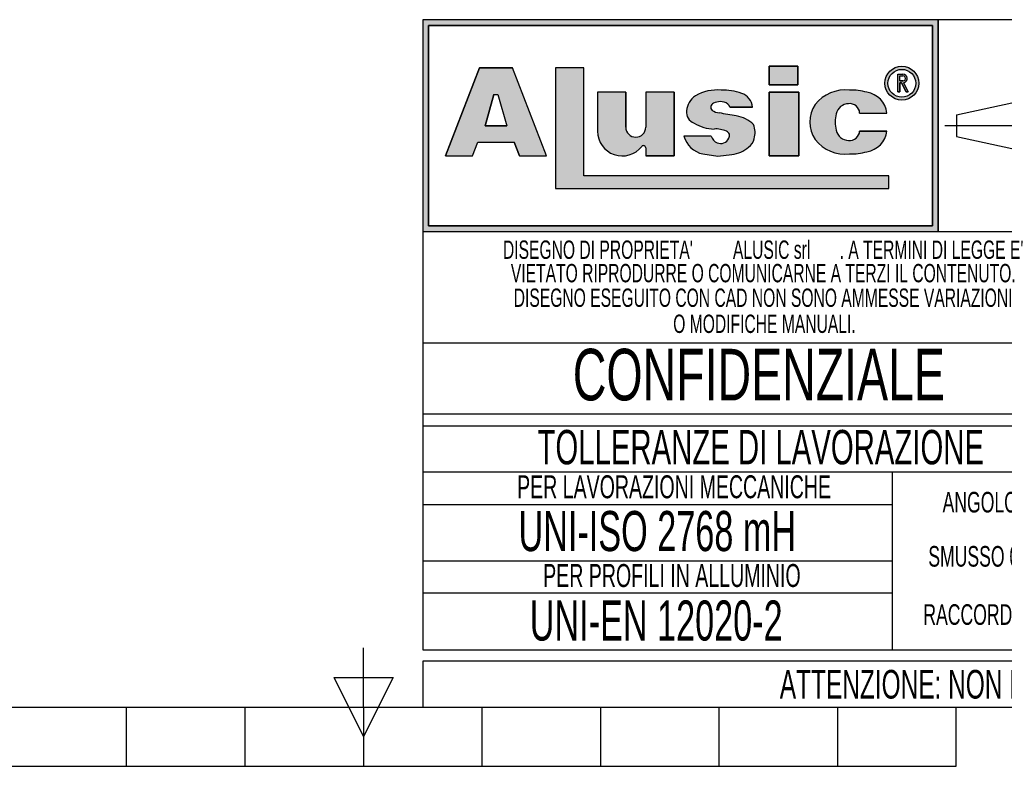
# Model space of a CAD drawing. Header units: millimetres. Extents: x 0 to 420, y 0 to 297.
# Tile 7 of 56: x 180 to 266, y 0 to 65. Entities that reach past the tile are written whole.
import ezdxf
from ezdxf.enums import TextEntityAlignment as Align

# ---------------------------------------------------------------- set-up
doc = ezdxf.new("R2010")
doc.units = ezdxf.units.MM
doc.linetypes.add('CENTERX2', pattern=[20.319999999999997, 12.7, -2.54, 2.54, -2.54])
doc.layers.add('CARTIGLIO', color=140, linetype='Continuous')
doc.styles.add('SLDTEXTSTYLE0', font='TXT', dxfattribs={"width": 0.6382978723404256})
doc.styles.add('SLDTEXTSTYLE1', font='TXT', dxfattribs={"width": 0.675})

# ---------------------------------------------------------------- blocks, each defined once
blk = doc.blocks.new('SW_NOTE_0_1')
at = {"layer": 'CARTIGLIO', "color": 0, "insert": (85.40558510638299, 3.222669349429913), "char_height": 2.5, "attachment_point": 2, "style": 'SLDTEXTSTYLE0'}
blk.add_mtext("ATTENZIONE: NON INTERPRETARE IL DISEGNO. IN CASO DI QUOTE MANCANTI O POCO CHIARE CONSULTARE L'UFFICIO TECNICO", dxfattribs=at)
blk = doc.blocks.new('SW_NOTE_0_14')
at = {"layer": 'CARTIGLIO', "color": 0, "insert": (6.67819148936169, 2.320321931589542), "char_height": 1.8, "attachment_point": 2, "style": 'SLDTEXTSTYLE0'}
blk.add_mtext("ANGOLO ±10'", dxfattribs=at)
blk = doc.blocks.new('SW_NOTE_0_15')
at = {"layer": 'CARTIGLIO', "color": 0, "insert": (23.93617021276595, 3.867203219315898), "char_height": 3, "attachment_point": 2, "style": 'SLDTEXTSTYLE0'}
blk.add_mtext('TOLLERANZE DI LAVORAZIONE', dxfattribs=at)
blk = doc.blocks.new('SW_NOTE_0_16')
at = {"layer": 'CARTIGLIO', "color": 0, "insert": (21.07265624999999, 5.800804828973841), "char_height": 4.500000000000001, "attachment_point": 2, "style": 'SLDTEXTSTYLE1'}
blk.add_mtext('CONFIDENZIALE', dxfattribs=at)
blk = doc.blocks.new('SW_NOTE_0_17')
at = {"layer": 'CARTIGLIO', "color": 0, "insert": (28.04255319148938, 2.062508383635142), "char_height": 1.6, "attachment_point": 2, "style": 'SLDTEXTSTYLE0'}
blk.add_mtext('DISEGNO ESEGUITO CON CAD NON SONO AMMESSE VARIAZIONI', dxfattribs=at)
blk = doc.blocks.new('SW_NOTE_0_18')
at = {"layer": 'CARTIGLIO', "color": 0, "insert": (27.3404255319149, 2.062508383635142), "char_height": 1.6, "attachment_point": 2, "style": 'SLDTEXTSTYLE0'}
blk.add_mtext('VIETATO RIPRODURRE O COMUNICARNE A TERZI IL CONTENUTO.', dxfattribs=at)
blk = doc.blocks.new('SW_NOTE_0_19')
at = {"layer": 'CARTIGLIO', "color": 0, "insert": (7.587765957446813, 2.320321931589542), "char_height": 1.8, "attachment_point": 2, "style": 'SLDTEXTSTYLE0'}
blk.add_mtext('SMUSSO 0.5x45°', dxfattribs=at)
blk = doc.blocks.new('SW_NOTE_0_20')
at = {"layer": 'CARTIGLIO', "color": 0, "insert": (10.40425531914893, 2.062508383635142), "char_height": 1.6, "attachment_point": 2, "style": 'SLDTEXTSTYLE0'}
blk.add_mtext('O MODIFICHE MANUALI.', dxfattribs=at)
blk = doc.blocks.new('SW_NOTE_0_21')
at = {"layer": 'CARTIGLIO', "color": 0, "char_height": 1.6, "attachment_point": 2, "style": 'SLDTEXTSTYLE0'}
for s, insert in [("DISEGNO DI PROPRIETA'", (10.27659574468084, 2.062508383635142)), ('ALUSIC srl', (25.45120500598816, 2.062508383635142)), (". A TERMINI DI LEGGE E'", (39.41078027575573, 2.062508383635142))]:
    blk.add_mtext(s, dxfattribs=dict(at, insert=insert))
blk = doc.blocks.new('SW_NOTE_0_22')
at = {"layer": 'CARTIGLIO', "color": 0, "insert": (8.569148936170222, 2.320321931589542), "char_height": 1.8, "attachment_point": 2, "style": 'SLDTEXTSTYLE0'}
blk.add_mtext('RACCORDO R 0.5', dxfattribs=at)
blk = doc.blocks.new('SW_NOTE_0_23')
at = {"layer": 'CARTIGLIO', "color": 0, "insert": (18.30319148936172, 2.578135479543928), "char_height": 2, "attachment_point": 2, "style": 'SLDTEXTSTYLE0'}
blk.add_mtext('PER LAVORAZIONI MECCANICHE', dxfattribs=at)
blk = doc.blocks.new('SW_NOTE_0_24')
at = {"layer": 'CARTIGLIO', "color": 0, "insert": (15.68484042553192, 4.511737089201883), "char_height": 3.5, "attachment_point": 2, "style": 'SLDTEXTSTYLE0'}
blk.add_mtext('UNI-ISO 2768 mH', dxfattribs=at)
blk = doc.blocks.new('SW_NOTE_0_25')
at = {"layer": 'CARTIGLIO', "color": 0, "insert": (13.85638297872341, 2.578135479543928), "char_height": 2, "attachment_point": 2, "style": 'SLDTEXTSTYLE0'}
blk.add_mtext('PER PROFILI IN ALLUMINIO', dxfattribs=at)
blk = doc.blocks.new('SW_NOTE_0_26')
at = {"layer": 'CARTIGLIO', "color": 0, "insert": (14.05585106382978, 4.511737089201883), "char_height": 3.5, "attachment_point": 2, "style": 'SLDTEXTSTYLE0'}
blk.add_mtext('UNI-EN 12020-2', dxfattribs=at)
blk = doc.blocks.new('Cartiglio ALUSIC')
at = {"layer": 'CARTIGLIO'}
h = blk.add_hatch(color=256, dxfattribs=at)
h.paths.add_polyline_path([(113.971100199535, 149.9990413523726), (113.971100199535, 131.4990413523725), (158.971100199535, 131.4990413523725), (158.971100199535, 149.9990413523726)], flags=0)
h.paths.add_polyline_path([(114.471100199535, 131.9990413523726), (114.471100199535, 149.4990413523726), (158.471100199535, 149.4990413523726), (158.471100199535, 131.9990413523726)], flags=0)
h = blk.add_hatch(color=256, dxfattribs=at)
h.paths.add_polyline_path([(118.292263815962, 138.1064632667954), (118.7611454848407, 139.3206628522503), (121.9303757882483, 139.3206628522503), (122.3992574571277, 138.1064632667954), (124.7510688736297, 138.1064632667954), (121.7833115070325, 145.7916640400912), (118.9082097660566, 145.7916640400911), (115.9404523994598, 138.1064632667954)], flags=0)
h.paths.add_polyline_path([(119.3961687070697, 140.7216809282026), (120.1708764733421, 143.4547391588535), (120.5206447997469, 143.4547391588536), (121.2953525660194, 140.721680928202)], flags=0)
for points in [[(128.0219401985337, 145.7956943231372), (125.5527056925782, 145.7956943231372), (125.5527056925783, 135.2696801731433), (154.6424359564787, 135.2696801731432), (154.6424359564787, 136.3597302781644), (128.0219401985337, 136.3597302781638)], [(144.2116339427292, 145.9308884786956), (144.2116339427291, 144.3245774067), (146.6985305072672, 144.3245774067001), (146.6985305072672, 145.9308884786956)], [(146.7838932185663, 143.6808359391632), (144.2116339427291, 143.6808359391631), (144.2116339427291, 138.1064632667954), (146.7838932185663, 138.1064632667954)]]:
    blk.add_hatch(color=256, dxfattribs=at).paths.add_polyline_path(points, flags=0)
h = blk.add_hatch(color=256, dxfattribs=at)
edge = h.paths.add_edge_path(flags=0)
edge.add_arc((155.7921827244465, 144.4510199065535), 1.479868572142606, 0, 360)
edge = h.paths.add_edge_path(flags=0)
edge.add_arc((155.7921827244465, 144.4510199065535), 1.214864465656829, 0, 360)
h = blk.add_hatch(color=256, dxfattribs=at)
edge = h.paths.add_edge_path(flags=0)
edge.add_arc((155.8903200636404, 144.8676091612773), 0.3723980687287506, 277.1406326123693, 450.0000000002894)
edge.add_line((155.8903200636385, 145.240007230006), (155.450204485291, 145.240007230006))
edge.add_line((155.450204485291, 145.240007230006), (155.450204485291, 143.6880606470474))
edge.add_line((155.450204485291, 143.6880606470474), (155.605611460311, 143.6880606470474))
edge.add_line((155.605611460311, 143.6880606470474), (155.605611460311, 144.4952110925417))
edge.add_line((155.605611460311, 144.4952110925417), (155.764003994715, 144.4952110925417))
edge.add_line((155.764003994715, 144.4952110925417), (156.171212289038, 143.6880606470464))
edge.add_line((156.171212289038, 143.6880606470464), (156.3452765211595, 143.6880606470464))
edge.add_line((156.3452765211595, 143.6880606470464), (155.9366110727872, 144.4980993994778))
edge = h.paths.add_edge_path(flags=0)
edge.add_line((155.6056114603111, 145.0846002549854), (155.8903200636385, 145.0846002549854))
edge.add_arc((155.8903200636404, 144.8676091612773), 0.2169910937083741, -90.00000000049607, 90.00000000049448, ccw=False)
edge.add_line((155.8903200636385, 144.6506180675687), (155.6056114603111, 144.6506180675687))
edge.add_line((155.6056114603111, 144.6506180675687), (155.6056114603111, 145.0846002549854))
h = blk.add_hatch(color=256, dxfattribs=at)
edge = h.paths.add_edge_path(flags=0)
edge.add_arc((132.5578484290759, 140.6186164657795), 0.8721260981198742, 180, 360, ccw=False)
edge.add_line((131.6857223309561, 140.6186164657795), (131.6857223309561, 143.6808359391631))
edge.add_line((131.6857223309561, 143.6808359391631), (129.2243885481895, 143.6808359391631))
edge.add_line((129.2243885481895, 143.6808359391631), (129.2243885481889, 140.2640777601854))
edge.add_arc((131.3820030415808, 140.2640777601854), 2.157614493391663, 180, 321.9680973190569)
edge.add_arc((133.2350345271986, 138.8146685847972), 0.1949400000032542, 3.751097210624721e-10, 141.9680973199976, ccw=False)
edge.add_line((133.4299745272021, 138.8146685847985), (133.4299745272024, 138.106463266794))
edge.add_line((133.4299745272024, 138.106463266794), (135.91068894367, 138.106463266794))
edge.add_line((135.91068894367, 138.106463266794), (135.9106889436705, 143.6808359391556))
edge.add_line((135.9106889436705, 143.6808359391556), (133.4299745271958, 143.6808359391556))
edge.add_line((133.4299745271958, 143.6808359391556), (133.4299745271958, 140.6186164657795))
h = blk.add_hatch(color=256, dxfattribs=at)
edge = h.paths.add_edge_path(flags=0)
edge.add_line((139.7219511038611, 138.0874905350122), (140.9616140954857, 138.2313935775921))
edge.add_arc((140.6251358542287, 140.9172664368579), 2.706867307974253, 277.1406456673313, 311.0032214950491)
edge.add_arc((141.7459062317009, 139.8536948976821), 1.178212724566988, 303.7868133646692, 347.8980612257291)
edge.add_arc((141.0550130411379, 140.1458147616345), 1.920162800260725, 343.6935231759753, 381.4193527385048)
edge.add_arc((140.9170023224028, 138.8528855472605), 2.77207698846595, 46.00269433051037, 81.25096772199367)
edge.add_arc((133.1604335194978, 99.54681763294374), 42.8338661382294, 78.993004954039, 81.01866969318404)
edge.add_arc((140.0875549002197, 143.5111497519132), 1.672976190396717, 238.77709912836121, 261.74465207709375, ccw=False)
edge.add_arc((139.511171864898, 142.3534770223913), 0.3988810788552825, 114.64010585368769, 223.1865854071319, ccw=False)
edge.add_arc((139.9292750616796, 141.471492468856), 1.374925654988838, 90.51660503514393, 115.15343256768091, ccw=False)
edge.add_arc((139.978971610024, 141.8617877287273), 0.986530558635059, 50.69488274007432, 93.60864602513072, ccw=False)
edge.add_arc((140.2656634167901, 142.2302567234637), 0.519939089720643, 14.547573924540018, 49.4198797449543, ccw=False)
edge.add_line((140.7689329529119, 142.3608569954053), (142.7634621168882, 142.3608569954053))
edge.add_arc((141.3534729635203, 142.2214802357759), 1.416861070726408, 5.645321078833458, 71.38339334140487)
edge.add_arc((140.0918708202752, 138.6413140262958), 5.212710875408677, 70.80435731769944, 90.86664277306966)
edge.add_arc((139.6876943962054, 140.01898057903), 3.848224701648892, 85.15036290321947, 119.9120405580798)
edge.add_arc((138.7589405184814, 141.8826763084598), 1.774008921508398, 123.9309471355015, 174.9914571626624)
edge.add_arc((138.007121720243, 141.9227892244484), 1.021881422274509, 173.5516105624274, 249.3813116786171)
edge.add_arc((139.4480837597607, 143.8857829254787), 3.430150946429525, 238.3320469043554, 269.1908231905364)
edge.add_arc((139.5671105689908, 138.3083973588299), 2.154096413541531, 64.99796384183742, 94.45891481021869, ccw=False)
edge.add_arc((140.3551381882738, 139.8813550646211), 0.398545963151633, -35.586121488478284, 72.11412463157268, ccw=False)
edge.add_arc((139.9862171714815, 139.9393420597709), 0.7512299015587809, 245.201083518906, 337.29941344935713, ccw=False)
edge.add_arc((139.934335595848, 140.0154535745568), 0.8024620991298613, 192.5591591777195, 250.8523518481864, ccw=False)
edge.add_line((139.1510748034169, 139.8409601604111), (136.768183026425, 139.8409601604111))
edge.add_arc((138.8654850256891, 140.4022414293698), 2.1711085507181, 194.9824340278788, 258.3364147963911)
edge.add_line((138.4265630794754, 138.2759630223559), (139.7219511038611, 138.0874905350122))
h = blk.add_hatch(color=256, dxfattribs=at)
edge = h.paths.add_edge_path(flags=0)
edge.add_arc((151.1448446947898, 140.5631500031), 1.095489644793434, 191.1589777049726, 269.9285492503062, ccw=False)
edge.add_arc((152.2932291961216, 141.066632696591), 2.335462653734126, 162.1599290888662, 197.8400709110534, ccw=False)
edge.add_arc((151.1448446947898, 141.5701153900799), 1.095489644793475, 90.07145075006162, 168.8410222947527, ccw=False)
edge.add_arc((151.2517282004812, 141.8150308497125), 0.8574339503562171, 2.566657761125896, 97.25285314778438, ccw=False)
edge.add_line((152.108301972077, 141.8534281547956), (154.4848142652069, 141.8534281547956))
edge.add_arc((152.4212904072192, 141.6061501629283), 2.078287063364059, 6.833333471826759, 81.00039250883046)
edge.add_arc((151.336234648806, 138.6914263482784), 5.163706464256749, 74.1517675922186, 91.31975036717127)
edge.add_arc((150.8738064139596, 140.4366829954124), 3.434301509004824, 84.25969198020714, 140.8312604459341)
edge.add_arc((150.5707293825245, 141.0666326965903), 2.817144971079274, 146.8823062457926, 213.1176937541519)
edge.add_arc((150.87380641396, 141.6965823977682), 3.434301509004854, 219.1687395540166, 275.7403080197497)
edge.add_arc((151.3362346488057, 143.4418390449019), 5.163706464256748, 268.6802496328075, 285.8482324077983)
edge.add_arc((152.4212904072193, 140.5271152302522), 2.078287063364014, 278.9996074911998, 353.1666665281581)
edge.add_line((154.4848142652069, 140.2798372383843), (152.1083019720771, 140.2798372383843))
edge.add_arc((151.2517282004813, 140.3182345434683), 0.8574339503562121, 262.7471468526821, 357.4333422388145, ccw=False)
for p, q in [((113.971100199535, 149.9990413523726), (113.971100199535, 131.4990413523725)), ((113.971100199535, 149.9990413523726), (113.971100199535, 94.99904135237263)), ((173.971100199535, 149.9990413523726), (113.971100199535, 149.9990413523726)), ((158.971100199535, 149.9990413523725), (113.971100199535, 149.9990413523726)), ((113.971100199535, 149.9990413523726), (113.971100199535, 131.4990413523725)), ((113.971100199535, 149.9990413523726), (113.971100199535, 115.5498549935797)), ((158.971100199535, 131.4990413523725), (158.971100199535, 149.9990413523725)), ((158.971100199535, 149.9990413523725), (158.971100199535, 131.4990413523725)), ((114.471100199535, 131.9990413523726), (114.471100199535, 149.4990413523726)), ((114.471100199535, 149.4990413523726), (114.471100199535, 131.9990413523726)), ((114.471100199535, 149.4990413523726), (158.471100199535, 149.4990413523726)), ((158.471100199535, 149.4990413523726), (114.471100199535, 149.4990413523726)), ((158.471100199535, 149.4990413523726), (158.471100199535, 131.9990413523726)), ((158.471100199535, 131.9990413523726), (158.471100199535, 149.4990413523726)), ((118.9082097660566, 145.7916640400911), (115.9404523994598, 138.1064632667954)), ((115.9404523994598, 138.1064632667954), (118.9082097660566, 145.7916640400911)), ((121.7833115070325, 145.7916640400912), (118.9082097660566, 145.7916640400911)), ((118.9082097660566, 145.7916640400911), (121.7833115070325, 145.7916640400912)), ((124.7510688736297, 138.1064632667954), (121.7833115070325, 145.7916640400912)), ((124.7510688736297, 138.1064632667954), (121.7833115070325, 145.7916640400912)), ((128.0219401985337, 145.7956943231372), (125.5527056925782, 145.7956943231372)), ((125.5527056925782, 145.7956943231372), (125.5527056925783, 135.2696801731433)), ((128.0219401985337, 145.7956943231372), (125.5527056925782, 145.7956943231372)), ((125.5527056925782, 145.7956943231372), (125.5527056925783, 135.2696801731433)), ((128.0219401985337, 136.3597302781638), (128.0219401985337, 145.7956943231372)), ((128.0219401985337, 136.3597302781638), (128.0219401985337, 145.7956943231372)), ((146.6985305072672, 145.9308884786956), (144.2116339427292, 145.9308884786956)), ((144.2116339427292, 145.9308884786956), (144.2116339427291, 144.3245774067)), ((144.2116339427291, 144.3245774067), (144.2116339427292, 145.9308884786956)), ((144.2116339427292, 145.9308884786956), (146.6985305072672, 145.9308884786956)), ((146.6985305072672, 145.9308884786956), (146.6985305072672, 144.3245774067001)), ((146.6985305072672, 144.3245774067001), (146.6985305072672, 145.9308884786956)), ((155.450204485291, 143.6880606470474), (155.450204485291, 145.240007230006)), ((155.450204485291, 143.6880606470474), (155.450204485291, 145.240007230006)), ((155.450204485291, 145.240007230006), (155.8903200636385, 145.240007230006)), ((155.450204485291, 145.240007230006), (155.8903200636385, 145.240007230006)), ((155.6056114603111, 145.0846002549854), (155.8903200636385, 145.0846002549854)), ((155.6056114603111, 144.6506180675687), (155.6056114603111, 145.0846002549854)), ((155.6056114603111, 144.6506180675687), (155.6056114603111, 145.0846002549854)), ((155.6056114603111, 145.0846002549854), (155.8903200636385, 145.0846002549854)), ((155.6056114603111, 144.6506180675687), (155.8903200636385, 144.6506180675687)), ((155.8903200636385, 144.6506180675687), (155.6056114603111, 144.6506180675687)), ((155.605611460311, 144.4952110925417), (155.605611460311, 143.6880606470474)), ((155.605611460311, 143.6880606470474), (155.605611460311, 144.4952110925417)), ((155.764003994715, 144.4952110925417), (155.605611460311, 144.4952110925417)), ((155.605611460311, 144.4952110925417), (155.764003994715, 144.4952110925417)), ((156.171212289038, 143.6880606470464), (155.764003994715, 144.4952110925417)), ((155.764003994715, 144.4952110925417), (156.171212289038, 143.6880606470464)), ((155.9366110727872, 144.4980993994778), (156.3452765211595, 143.6880606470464)), ((155.9366110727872, 144.4980993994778), (156.3452765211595, 143.6880606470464)), ((129.2243885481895, 143.6808359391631), (129.2243885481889, 140.2640777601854)), ((131.6857223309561, 143.6808359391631), (129.2243885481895, 143.6808359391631)), ((131.6857223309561, 143.6808359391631), (129.2243885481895, 143.6808359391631)), ((129.2243885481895, 143.6808359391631), (129.2243885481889, 140.2640777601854)), ((131.6857223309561, 140.6186164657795), (131.6857223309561, 143.6808359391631)), ((131.6857223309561, 143.6808359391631), (131.6857223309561, 140.6186164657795)), ((135.9106889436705, 143.6808359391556), (133.4299745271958, 143.6808359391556)), ((133.4299745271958, 143.6808359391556), (133.4299745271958, 140.6186164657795)), ((133.4299745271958, 143.6808359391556), (133.4299745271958, 140.6186164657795)), ((135.9106889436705, 143.6808359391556), (133.4299745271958, 143.6808359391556)), ((135.9106889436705, 143.6808359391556), (135.91068894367, 138.106463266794)), ((135.91068894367, 138.106463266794), (135.9106889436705, 143.6808359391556)), ((144.2116339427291, 144.3245774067), (146.6985305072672, 144.3245774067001)), ((146.6985305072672, 144.3245774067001), (144.2116339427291, 144.3245774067)), ((146.7838932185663, 143.6808359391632), (144.2116339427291, 143.6808359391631)), ((144.2116339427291, 143.6808359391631), (144.2116339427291, 138.1064632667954)), ((144.2116339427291, 143.6808359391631), (146.7838932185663, 143.6808359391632)), ((144.2116339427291, 138.1064632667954), (144.2116339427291, 143.6808359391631)), ((146.7838932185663, 138.1064632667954), (146.7838932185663, 143.6808359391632)), ((146.7838932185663, 143.6808359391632), (146.7838932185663, 138.1064632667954)), ((155.450204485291, 143.6880606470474), (155.605611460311, 143.6880606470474)), ((155.605611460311, 143.6880606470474), (155.450204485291, 143.6880606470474)), ((156.171212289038, 143.6880606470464), (156.3452765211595, 143.6880606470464)), ((156.3452765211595, 143.6880606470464), (156.171212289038, 143.6880606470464)), ((119.3961687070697, 140.7216809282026), (120.1708764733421, 143.4547391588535)), ((120.1708764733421, 143.4547391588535), (119.3961687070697, 140.7216809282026)), ((120.1708764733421, 143.4547391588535), (120.5206447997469, 143.4547391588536)), ((120.1708764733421, 143.4547391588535), (120.5206447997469, 143.4547391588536)), ((120.5206447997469, 143.4547391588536), (121.2953525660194, 140.721680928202)), ((120.5206447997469, 143.4547391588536), (121.2953525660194, 140.721680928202)), ((160.5624374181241, 141.7060810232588), (166.0550106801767, 142.8872795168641)), ((140.7689329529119, 142.3608569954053), (142.7634621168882, 142.3608569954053)), ((142.7634621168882, 142.3608569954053), (140.7689329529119, 142.3608569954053)), ((152.108301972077, 141.8534281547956), (154.4848142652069, 141.8534281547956)), ((152.108301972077, 141.8534281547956), (154.4848142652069, 141.8534281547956)), ((160.5624374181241, 141.7060810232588), (160.5624374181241, 139.7920016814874)), ((121.2953525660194, 140.721680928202), (119.3961687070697, 140.7216809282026)), ((119.3961687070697, 140.7216809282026), (121.2953525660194, 140.721680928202)), ((154.4848142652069, 140.2798372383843), (152.1083019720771, 140.2798372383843)), ((152.1083019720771, 140.2798372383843), (154.4848142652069, 140.2798372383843)), ((118.292263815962, 138.1064632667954), (118.7611454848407, 139.3206628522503)), ((118.292263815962, 138.1064632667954), (118.7611454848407, 139.3206628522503)), ((118.7611454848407, 139.3206628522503), (121.9303757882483, 139.3206628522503)), ((118.7611454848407, 139.3206628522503), (121.9303757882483, 139.3206628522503)), ((122.3992574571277, 138.1064632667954), (121.9303757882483, 139.3206628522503)), ((121.9303757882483, 139.3206628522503), (122.3992574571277, 138.1064632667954)), ((139.1510748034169, 139.8409601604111), (136.768183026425, 139.8409601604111)), ((139.1510748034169, 139.8409601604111), (136.768183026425, 139.8409601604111)), ((160.5624374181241, 139.7920016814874), (166.0550106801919, 138.6108031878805)), ((133.4299745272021, 138.8146685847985), (133.4299745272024, 138.106463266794)), ((133.4299745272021, 138.8146685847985), (133.4299745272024, 138.106463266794)), ((115.9404523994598, 138.1064632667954), (118.292263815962, 138.1064632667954)), ((115.9404523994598, 138.1064632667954), (118.292263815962, 138.1064632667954)), ((122.3992574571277, 138.1064632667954), (124.7510688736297, 138.1064632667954)), ((122.3992574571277, 138.1064632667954), (124.7510688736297, 138.1064632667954)), ((133.4299745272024, 138.106463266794), (135.91068894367, 138.106463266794)), ((135.91068894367, 138.106463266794), (133.4299745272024, 138.106463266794)), ((138.4265630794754, 138.2759630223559), (139.7219511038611, 138.0874905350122)), ((138.4265630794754, 138.2759630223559), (139.7219511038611, 138.0874905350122)), ((139.7219511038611, 138.0874905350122), (140.9616140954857, 138.2313935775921)), ((139.7219511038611, 138.0874905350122), (140.9616140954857, 138.2313935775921)), ((144.2116339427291, 138.1064632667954), (146.7838932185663, 138.1064632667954)), ((146.7838932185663, 138.1064632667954), (144.2116339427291, 138.1064632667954)), ((154.6424359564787, 136.3597302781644), (128.0219401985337, 136.3597302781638)), ((154.6424359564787, 136.3597302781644), (128.0219401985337, 136.3597302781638)), ((154.6424359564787, 135.2696801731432), (154.6424359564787, 136.3597302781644)), ((154.6424359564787, 135.2696801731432), (154.6424359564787, 136.3597302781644)), ((125.5527056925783, 135.2696801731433), (154.6424359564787, 135.2696801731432)), ((125.5527056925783, 135.2696801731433), (154.6424359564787, 135.2696801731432)), ((158.471100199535, 131.9990413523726), (114.471100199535, 131.9990413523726)), ((114.471100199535, 131.9990413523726), (158.471100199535, 131.9990413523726)), ((113.971100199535, 131.4990413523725), (158.971100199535, 131.4990413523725)), ((113.971100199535, 131.4990413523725), (173.971100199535, 131.4990413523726)), ((173.971100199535, 121.7636603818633), (113.971100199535, 121.7636603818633)), ((173.971100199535, 115.5498549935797), (113.971100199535, 115.5498549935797)), ((113.971100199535, 114.5498549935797), (173.971100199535, 114.5498549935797)), ((113.971100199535, 114.5498549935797), (113.971100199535, 94.99904135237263)), ((173.9571410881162, 110.4900006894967), (113.9571410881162, 110.4900006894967)), ((154.9806365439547, 94.99904135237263), (154.9806365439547, 110.4900006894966)), ((113.971100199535, 107.6716313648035), (154.9806365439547, 107.6716313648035)), ((154.9806365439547, 102.7445210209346), (113.971100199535, 102.7445210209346)), ((113.9850593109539, 99.96496483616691), (154.9945956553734, 99.96496483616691)), ((113.971100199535, 94.99904135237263), (173.971100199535, 94.99904135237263)), ((313.621100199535, 93.99904135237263), (113.971100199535, 93.99904135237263)), ((113.971100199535, 93.99904135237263), (113.971100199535, 89.99904135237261)), ((113.971100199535, 89.99904135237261), (313.621100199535, 89.99904135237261))]:
    blk.add_line(p, q, dxfattribs=at)
at = {"layer": 'CARTIGLIO', "linetype": 'CENTERX2'}
blk.add_line((159.5584198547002, 140.749041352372), (173.3837805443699, 140.749041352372), dxfattribs=at)
at = {"layer": 'CARTIGLIO', "linetype": 'Continuous'}
blk.add_line((113.9695322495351, 89.99904135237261), (313.621100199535, 89.99904135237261), dxfattribs=at)
at = {"layer": 'CARTIGLIO'}
for radius in [1.479868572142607, 1.479868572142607, 1.214864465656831, 1.214864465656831]:
    blk.add_circle((155.7921827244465, 144.4510199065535), radius, dxfattribs=at)
for centre, radius, start, end in [((155.8903200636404, 144.8676091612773), 0.3723980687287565, 277.1406326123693, 90.00000000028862), ((155.8903200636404, 144.8676091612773), 0.3723980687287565, 277.1406326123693, 90.00000000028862), ((155.8903200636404, 144.8676091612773), 0.2169910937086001, 269.9999999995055, 90.00000000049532), ((155.8903200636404, 144.8676091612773), 0.2169910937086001, 269.9999999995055, 90.00000000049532), ((139.6876943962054, 140.01898057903), 3.848224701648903, 85.15036290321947, 119.9120405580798), ((139.6876943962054, 140.01898057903), 3.848224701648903, 85.15036290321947, 119.9120405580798), ((140.0918708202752, 138.6413140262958), 5.212710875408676, 70.80435731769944, 90.86664277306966), ((140.0918708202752, 138.6413140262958), 5.212710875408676, 70.80435731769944, 90.86664277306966), ((150.8738064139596, 140.4366829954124), 3.434301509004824, 84.25969198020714, 140.8312604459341), ((150.8738064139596, 140.4366829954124), 3.434301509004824, 84.25969198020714, 140.8312604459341), ((151.336234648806, 138.6914263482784), 5.163706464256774, 74.1517675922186, 91.31975036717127), ((151.336234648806, 138.6914263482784), 5.163706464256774, 74.1517675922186, 91.31975036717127), ((152.4212904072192, 141.6061501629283), 2.078287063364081, 6.833333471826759, 81.00039250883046), ((152.4212904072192, 141.6061501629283), 2.078287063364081, 6.833333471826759, 81.00039250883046), ((138.7589405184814, 141.8826763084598), 1.774008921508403, 123.9309471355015, 174.9914571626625), ((138.7589405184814, 141.8826763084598), 1.774008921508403, 123.9309471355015, 174.9914571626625), ((139.9292750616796, 141.471492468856), 1.374925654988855, 90.51660503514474, 115.1534325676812), ((139.9292750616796, 141.471492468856), 1.374925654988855, 90.51660503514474, 115.1534325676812), ((139.978971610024, 141.8617877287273), 0.9865305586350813, 50.69488274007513, 93.60864602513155), ((139.978971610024, 141.8617877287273), 0.9865305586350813, 50.69488274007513, 93.60864602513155), ((141.3534729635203, 142.2214802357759), 1.416861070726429, 5.645321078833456, 71.38339334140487), ((141.3534729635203, 142.2214802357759), 1.416861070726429, 5.645321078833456, 71.38339334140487), ((138.007121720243, 141.9227892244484), 1.021881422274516, 173.5516105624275, 249.381311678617), ((138.007121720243, 141.9227892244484), 1.021881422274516, 173.5516105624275, 249.381311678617), ((139.511171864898, 142.3534770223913), 0.3988810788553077, 114.6401058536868, 223.1865854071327), ((139.511171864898, 142.3534770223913), 0.3988810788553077, 114.6401058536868, 223.1865854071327), ((140.0875549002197, 143.5111497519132), 1.672976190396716, 238.777099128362, 261.7446520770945), ((140.0875549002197, 143.5111497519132), 1.672976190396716, 238.777099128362, 261.7446520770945), ((140.2656634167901, 142.2302567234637), 0.5199390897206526, 14.5475739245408, 49.41987974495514), ((140.2656634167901, 142.2302567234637), 0.5199390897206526, 14.5475739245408, 49.41987974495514), ((150.5707293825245, 141.0666326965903), 2.81714497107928, 146.8823062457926, 213.1176937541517), ((150.5707293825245, 141.0666326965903), 2.81714497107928, 146.8823062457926, 213.1176937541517), ((151.1448446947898, 141.5701153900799), 1.095489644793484, 90.07145075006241, 168.8410222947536), ((151.1448446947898, 141.5701153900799), 1.095489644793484, 90.07145075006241, 168.8410222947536), ((151.2517282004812, 141.8150308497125), 0.8574339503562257, 2.566657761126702, 97.25285314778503), ((151.2517282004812, 141.8150308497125), 0.8574339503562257, 2.566657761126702, 97.25285314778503), ((133.1604335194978, 99.54681763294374), 42.83386613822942, 78.993004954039, 81.01866969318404), ((133.1604335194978, 99.54681763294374), 42.83386613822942, 78.993004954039, 81.01866969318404), ((140.9170023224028, 138.8528855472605), 2.77207698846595, 46.00269433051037, 81.25096772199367), ((140.9170023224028, 138.8528855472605), 2.77207698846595, 46.00269433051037, 81.25096772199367), ((152.2932291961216, 141.066632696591), 2.335462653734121, 162.159929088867, 197.8400709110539), ((152.2932291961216, 141.066632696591), 2.335462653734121, 162.159929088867, 197.8400709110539), ((131.3820030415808, 140.2640777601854), 2.157614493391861, 180, 321.9680973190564), ((131.3820030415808, 140.2640777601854), 2.157614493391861, 180, 321.9680973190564), ((132.5578484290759, 140.6186164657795), 0.8721260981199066, 180, 0), ((132.5578484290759, 140.6186164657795), 0.8721260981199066, 180, 0), ((139.4480837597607, 143.8857829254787), 3.430150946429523, 238.3320469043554, 269.1908231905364), ((139.4480837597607, 143.8857829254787), 3.430150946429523, 238.3320469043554, 269.1908231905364), ((139.5671105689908, 138.3083973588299), 2.154096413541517, 64.99796384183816, 94.45891481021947), ((139.5671105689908, 138.3083973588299), 2.154096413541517, 64.99796384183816, 94.45891481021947), ((140.3551381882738, 139.8813550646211), 0.398545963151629, 324.4138785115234, 72.11412463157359), ((140.3551381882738, 139.8813550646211), 0.398545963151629, 324.4138785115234, 72.11412463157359), ((141.0550130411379, 140.1458147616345), 1.920162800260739, 343.6935231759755, 21.41935273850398), ((141.0550130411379, 140.1458147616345), 1.920162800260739, 343.6935231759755, 21.41935273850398), ((151.1448446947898, 140.5631500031), 1.095489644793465, 191.1589777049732, 269.9285492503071), ((151.1448446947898, 140.5631500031), 1.095489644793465, 191.1589777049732, 269.9285492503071), ((151.2517282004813, 140.3182345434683), 0.8574339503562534, 262.7471468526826, 357.4333422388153), ((151.2517282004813, 140.3182345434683), 0.8574339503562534, 262.7471468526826, 357.4333422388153), ((152.4212904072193, 140.5271152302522), 2.078287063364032, 278.9996074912, 353.1666665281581), ((152.4212904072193, 140.5271152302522), 2.078287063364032, 278.9996074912, 353.1666665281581), ((138.8654850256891, 140.4022414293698), 2.171108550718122, 194.9824340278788, 258.3364147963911), ((138.8654850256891, 140.4022414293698), 2.171108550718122, 194.9824340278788, 258.3364147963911), ((139.934335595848, 140.0154535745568), 0.8024620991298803, 192.5591591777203, 250.8523518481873), ((139.934335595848, 140.0154535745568), 0.8024620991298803, 192.5591591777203, 250.8523518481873), ((139.9862171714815, 139.9393420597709), 0.7512299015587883, 245.2010835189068, 337.2994134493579), ((139.9862171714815, 139.9393420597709), 0.7512299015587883, 245.2010835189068, 337.2994134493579), ((141.7459062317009, 139.8536948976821), 1.178212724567, 303.7868133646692, 347.8980612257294), ((141.7459062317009, 139.8536948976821), 1.178212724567, 303.7868133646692, 347.8980612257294), ((150.87380641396, 141.6965823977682), 3.434301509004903, 219.1687395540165, 275.7403080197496), ((150.87380641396, 141.6965823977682), 3.434301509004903, 219.1687395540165, 275.7403080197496), ((133.2350345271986, 138.8146685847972), 0.1949400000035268, 3.759104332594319e-10, 141.9680973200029), ((133.2350345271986, 138.8146685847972), 0.1949400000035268, 3.759104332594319e-10, 141.9680973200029), ((140.6251358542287, 140.9172664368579), 2.706867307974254, 277.1406456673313, 311.0032214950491), ((140.6251358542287, 140.9172664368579), 2.706867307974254, 277.1406456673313, 311.0032214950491), ((151.3362346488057, 143.4418390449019), 5.163706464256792, 268.6802496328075, 285.8482324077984), ((151.3362346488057, 143.4418390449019), 5.163706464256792, 268.6802496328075, 285.8482324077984)]:
    blk.add_arc(centre, radius, start, end, dxfattribs=at)
at = {"layer": 'CARTIGLIO', "color": 140}
for name, p in [('SW_NOTE_0_21', (118.9711016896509, 128.6603244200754)), ('SW_NOTE_0_18', (116.3533271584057, 126.6141659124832)), ('SW_NOTE_0_17', (115.6355512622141, 124.4682551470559)), ('SW_NOTE_0_20', (133.3899886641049, 122.1920407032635)), ('SW_NOTE_0_16', (122.2362996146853, 115.4679531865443)), ('SW_NOTE_0_15', (119.5374520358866, 110.3183836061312)), ('SW_NOTE_0_23', (117.6003680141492, 107.6481432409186)), ('SW_NOTE_0_14', (157.5950277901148, 106.4612057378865)), ('SW_NOTE_0_24', (118.7522918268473, 102.6005131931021)), ('SW_NOTE_0_19', (156.6725276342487, 101.7341689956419)), ('SW_NOTE_0_25', (121.8587729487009, 99.90266357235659)), ('SW_NOTE_0_26', (120.2859705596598, 94.78943414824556)), ('SW_NOTE_0_22', (155.6312777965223, 96.6517264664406)), ('SW_NOTE_0_1', (127.6311861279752, 90.01640253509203))]:
    blk.add_blockref(name, p, dxfattribs=at)
at = {"layer": 'CARTIGLIO', "color": 140, "style": 'SLDTEXTSTYLE0', "width": 0.6382978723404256}
for tag, height, p in [('AUTOATTR1', 3.5, (223.449403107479, 133.7003798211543)), ('AUTOATTR2', 3.5, (221.9290871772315, 127.4217635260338)), ('AUTOATTR11', 3.5, (222.8622803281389, 121.4105734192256)), ('AUTOATTR8', 4, (219.2444208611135, 110.0025032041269)), ('AUTOATTR9', 4, (218.1221976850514, 100.4234402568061)), ('AUTOATTR0', 4, (249.0325362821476, 100.3118048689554))]:
    blk.add_attdef(tag, text='', height=height, dxfattribs=at).set_placement(p, align=Align.TOP_CENTER)
at = {"layer": 'CARTIGLIO', "color": 140}
for tag in ['AUTOATTR13', 'AUTOATTR12', 'AUTOATTR10', 'AUTOATTR7', 'AUTOATTR6', 'AUTOATTR5', 'AUTOATTR4', 'AUTOATTR3']:
    blk.add_attdef(tag, (0, 0), '', height=4, dxfattribs=at)

msp = doc.modelspace()

# ---------------------------------------------------------------- linework, layer by layer
at = {"layer": 'CARTIGLIO', "linetype": 'Continuous'}
for p, q in [((210.0037561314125, 5.171001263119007), (210.0037561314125, 10.34521728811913)), ((207.4166481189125, 7.758109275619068), (212.5908641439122, 7.758109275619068)), ((210.0037561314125, 2.583893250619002), (207.4166481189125, 7.758109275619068)), ((212.5908641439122, 7.758109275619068), (210.0037561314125, 2.583893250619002)), ((5.180115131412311, 5.171001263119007), (414.8273971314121, 5.171001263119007)), ((189.3068920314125, -0.003214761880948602), (189.3068920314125, 5.171001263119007)), ((199.6553240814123, -0.003214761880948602), (199.6553240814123, 5.171001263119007)), ((210.0037561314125, 5.171001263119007), (210.0037561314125, -0.003214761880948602)), ((215.1758291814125, 5.171001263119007), (414.8273971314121, 5.171001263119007)), ((220.3521881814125, -0.003214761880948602), (220.3521881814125, 5.171001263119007)), ((230.7006202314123, -0.003214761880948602), (230.7006202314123, 5.171001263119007)), ((241.0490522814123, -0.003214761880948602), (241.0490522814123, 5.171001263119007)), ((251.3974843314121, -0.003214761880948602), (251.3974843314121, 5.171001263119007)), ((261.7459163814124, -0.003214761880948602), (261.7459163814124, 5.171001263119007)), ((158.2615958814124, -0.003214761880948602), (261.7459163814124, -0.003214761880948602))]:
    msp.add_line(p, q, dxfattribs=at)
at = {"layer": 'CARTIGLIO'}
msp.add_line((215.1773971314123, 5.171001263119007), (414.8273971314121, 5.171001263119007), dxfattribs=at)

# ---------------------------------------------------------------- block references
msp.add_blockref('Cartiglio ALUSIC', (101.206296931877, -84.82804008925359), dxfattribs=at)

doc.saveas('drawing.dxf')
